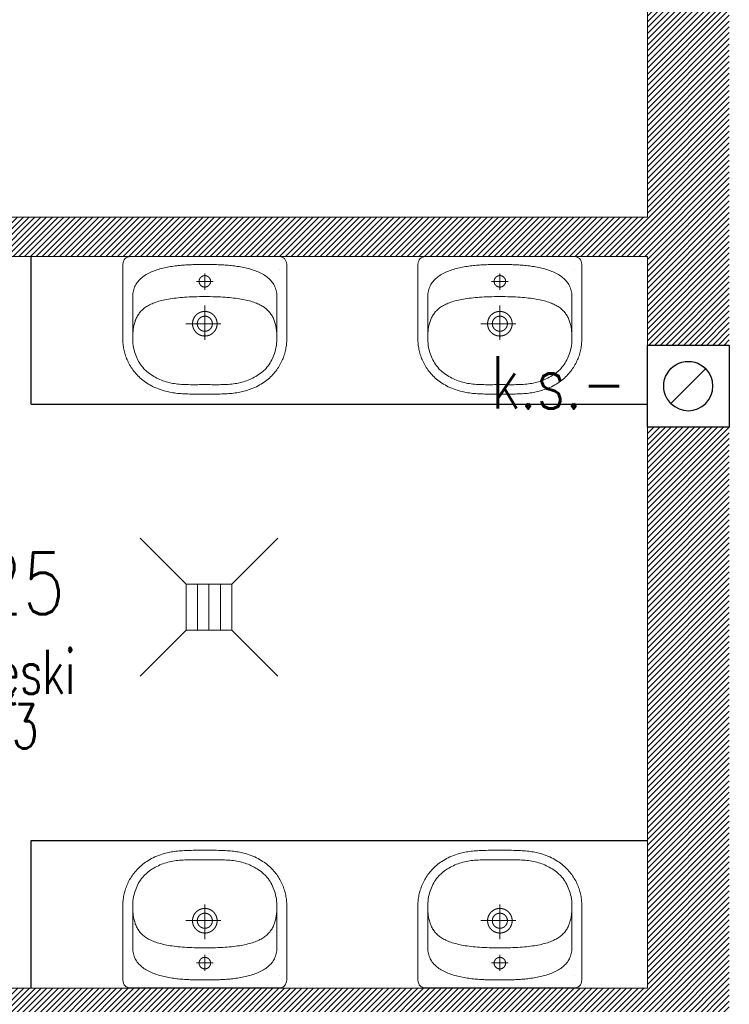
# Model space of a CAD drawing. Header units: inches. Extents: x 27484 to 71626, y -45113 to 39.
# Tile 112 of 256: x 34981 to 35197, y -32346 to -32046. Entities that reach past the tile are written whole.
import ezdxf
from ezdxf.enums import TextEntityAlignment as Align

# ---------------------------------------------------------------- set-up
doc = ezdxf.new("R2010")
doc.units = ezdxf.units.IN
doc.header["$LTSCALE"] = 50
doc.header["$MEASUREMENT"] = 0
for name, color, linetype, lineweight in [('A-ARMATURA', 45, 'Continuous', 5), ('A-SCIANY', 5, 'Continuous', 18), ('A-ść. istn.', 8, 'Continuous', 0)]:
    doc.layers.add(name, color=color, linetype=linetype, lineweight=lineweight)
for name, color, linetype in [('B-IWE', 2, 'Continuous'), ('B-IWE-KAN', 7, 'Continuous'), ('R-MET-IWE', 2, 'Continuous'), ('R-MET-POM-OPIS', 7, 'Continuous'), ('R-MET-POM-OPIS-NR', 2, 'Continuous'), ('R-MET-POM-OPIS-POM', 7, 'Continuous'), ('rz_wentylacja', 10, 'Continuous')]:
    doc.layers.add(name, color=color, linetype=linetype)
doc.styles.add('MET_POM', font='simplex.shx')
doc.styles.get("Standard").update_dxf_attribs({"font": 'romans.shx'})

# ---------------------------------------------------------------- blocks, each defined once
blk = doc.blocks.new('A$C3A7D2EB8')
at = {"layer": 'A-ARMATURA'}
for p, q in [((22.71, 16.63), (22.71, 16.63)), ((1.75, 12.95), (1.75, 12.95)), ((2.3, 0.03), (2.3, 0.03)), ((3.75, 0.03), (3.75, 0.03))]:
    blk.add_line(p, q, dxfattribs=at)
for points in [[(-0.01, -21.47), (-0.62, -21.46), (-1.23, -21.46), (-1.83, -21.46), (-2.42, -21.46), (-3, -21.45), (-3.57, -21.44), (-4.14, -21.43), (-4.69, -21.41), (-5.23, -21.39), (-5.77, -21.37), (-6.3, -21.34), (-6.82, -21.31), (-7.33, -21.28), (-7.83, -21.24), (-8.32, -21.19), (-8.8, -21.13), (-9.28, -21.07), (-9.75, -21.01), (-10.21, -20.93), (-10.66, -20.85), (-11.1, -20.76), (-11.53, -20.67), (-11.96, -20.56), (-12.38, -20.45), (-12.38, -20.45), (-12.98, -20.26), (-13.57, -20.07), (-14.14, -19.86), (-14.69, -19.64), (-15.22, -19.41), (-15.74, -19.16), (-16.25, -18.91), (-16.73, -18.64), (-17.2, -18.37), (-17.66, -18.08), (-18.1, -17.78), (-18.52, -17.48), (-18.93, -17.17), (-19.32, -16.85), (-19.7, -16.52), (-20.06, -16.18), (-20.41, -15.84), (-20.75, -15.49), (-21.07, -15.13), (-21.38, -14.77), (-21.67, -14.4), (-21.95, -14.03), (-22.21, -13.65), (-22.46, -13.27), (-22.7, -12.89), (-22.93, -12.5), (-23.14, -12.11), (-23.34, -11.72), (-23.53, -11.32), (-23.71, -10.92), (-23.87, -10.53), (-24.02, -10.13), (-24.16, -9.73), (-24.29, -9.33), (-24.41, -8.93), (-24.52, -8.53), (-24.61, -8.13), (-24.7, -7.73), (-24.77, -7.34), (-24.84, -6.95), (-24.89, -6.56), (-24.93, -6.17), (-24.97, -5.79), (-24.99, -5.41), (-25, -5.03), (-25.01, -4.67), (-25.01, -4.67), (-25.01, 17.36), (-24.98, 18.05), (-24.9, 18.65), (-24.76, 19.14), (-24.57, 19.55), (-24.31, 19.88), (-24, 20.13), (-23.63, 20.32), (-23.19, 20.44), (-22.69, 20.51), (-22.13, 20.53), (-0.01, 20.53), (22.12, 20.53), (22.68, 20.51), (23.18, 20.44), (23.61, 20.32), (23.99, 20.13), (24.3, 19.88), (24.55, 19.55), (24.75, 19.14), (24.88, 18.65), (24.97, 18.05), (24.99, 17.36), (24.99, -4.67), (24.99, -5.03), (24.97, -5.41), (24.95, -5.79), (24.92, -6.17), (24.87, -6.56), (24.82, -6.95), (24.76, -7.34), (24.68, -7.73), (24.6, -8.13), (24.5, -8.53), (24.4, -8.93), (24.28, -9.33), (24.15, -9.73), (24.01, -10.13), (23.86, -10.53), (23.69, -10.92), (23.52, -11.32), (23.33, -11.72), (23.13, -12.11), (22.91, -12.5), (22.69, -12.89), (22.45, -13.27), (22.2, -13.65), (21.93, -14.03), (21.65, -14.4), (21.36, -14.77), (21.05, -15.13), (20.73, -15.49), (20.4, -15.84), (20.05, -16.18), (19.69, -16.52), (19.31, -16.85), (18.91, -17.17), (18.51, -17.48), (18.08, -17.78), (17.64, -18.08), (17.19, -18.37), (16.72, -18.64), (16.23, -18.91), (15.73, -19.16), (15.21, -19.41), (14.67, -19.64), (14.12, -19.86), (13.55, -20.07), (12.97, -20.26), (12.36, -20.45), (12.36, -20.45), (11.94, -20.56), (11.52, -20.67), (11.08, -20.76), (10.64, -20.85), (10.19, -20.93), (9.73, -21.01), (9.26, -21.07), (8.79, -21.13), (8.3, -21.19), (7.81, -21.24), (7.31, -21.28), (6.8, -21.31), (6.28, -21.34), (5.75, -21.37), (5.22, -21.39), (4.67, -21.41), (4.12, -21.43), (3.56, -21.44), (2.99, -21.45), (2.41, -21.46), (1.82, -21.46), (1.22, -21.46), (0.61, -21.46), (-0.01, -21.47)], [(-0.01, -18.53), (0.52, -18.54), (1.05, -18.54), (1.59, -18.54), (2.14, -18.55), (2.69, -18.55), (3.24, -18.55), (3.8, -18.55), (4.36, -18.55), (4.92, -18.54), (5.48, -18.53), (6.04, -18.51), (6.6, -18.48), (7.15, -18.45), (7.69, -18.41), (8.23, -18.36), (8.76, -18.3), (9.28, -18.23), (9.79, -18.15), (10.3, -18.05), (10.8, -17.93), (11.29, -17.81), (11.78, -17.67), (12.27, -17.52), (12.75, -17.35), (13.23, -17.17), (13.7, -16.97), (14.17, -16.76), (14.63, -16.54), (15.08, -16.3), (15.54, -16.04), (15.98, -15.77), (16.42, -15.48), (16.85, -15.17), (17.28, -14.85), (17.71, -14.51), (18.56, -13.69), (18.93, -13.26), (19.28, -12.83), (19.6, -12.39), (19.9, -11.94), (20.17, -11.49), (20.42, -11.02), (20.65, -10.54), (20.87, -10.04), (21.06, -9.53), (21.24, -9), (21.41, -8.46), (21.56, -7.9), (21.7, -7.32), (21.82, -6.65), (21.91, -5.99), (21.97, -5.32), (21.99, -4.64), (21.99, 8.3), (21.98, 8.76), (21.93, 9.21), (21.87, 9.64), (21.78, 10.06), (21.67, 10.46), (21.55, 10.85), (21.39, 11.23), (21.22, 11.6), (21.03, 11.95), (20.83, 12.29), (20.6, 12.61), (20.35, 12.92), (20.09, 13.23), (19.82, 13.51), (19.52, 13.79), (19.22, 14.06), (18.89, 14.31), (18.56, 14.56), (18.21, 14.79), (17.85, 15.01), (17.48, 15.22), (17.09, 15.43), (16.7, 15.62), (16.29, 15.8), (15.88, 15.98), (15.46, 16.14), (15.03, 16.3), (14.59, 16.44), (14.15, 16.58), (13.7, 16.72), (13.25, 16.84), (12.79, 16.95), (12.32, 17.06), (11.86, 17.16), (11.39, 17.26), (10.91, 17.35), (10.44, 17.43), (9.97, 17.5), (9.49, 17.57), (9.02, 17.64), (8.55, 17.69), (8.07, 17.75), (7.61, 17.8), (7.14, 17.84), (6.68, 17.88), (6.22, 17.91), (5.77, 17.94), (5.32, 17.97), (4.88, 17.99), (4.44, 18.01), (4.02, 18.03), (3.6, 18.05), (3.19, 18.06), (2.79, 18.07), (2.4, 18.08), (2.01, 18.08), (1.65, 18.09), (1.29, 18.09), (0.94, 18.09), (0.61, 18.09), (0.3, 18.09), (-0.01, 18.09), (-0.01, 18.09), (-0.31, 18.09), (-0.63, 18.09), (-0.96, 18.09), (-1.3, 18.09), (-1.66, 18.09), (-2.03, 18.08), (-2.41, 18.08), (-2.8, 18.07), (-3.2, 18.06), (-3.61, 18.05), (-4.03, 18.03), (-4.46, 18.01), (-4.89, 17.99), (-5.34, 17.97), (-5.78, 17.94), (-6.24, 17.91), (-6.69, 17.88), (-7.16, 17.84), (-7.62, 17.8), (-8.09, 17.75), (-8.56, 17.69), (-9.03, 17.64), (-9.51, 17.57), (-9.98, 17.5), (-10.46, 17.43), (-10.93, 17.35), (-11.4, 17.26), (-11.87, 17.16), (-12.34, 17.06), (-12.8, 16.95), (-13.26, 16.84), (-13.72, 16.72), (-14.17, 16.58), (-14.61, 16.44), (-15.05, 16.3), (-15.47, 16.14), (-15.9, 15.98), (-16.31, 15.8), (-16.71, 15.62), (-17.11, 15.43), (-17.49, 15.22), (-17.86, 15.01), (-18.23, 14.79), (-18.57, 14.56), (-18.91, 14.31), (-19.23, 14.06), (-19.54, 13.79), (-19.83, 13.51), (-20.11, 13.23), (-20.37, 12.92), (-20.61, 12.61), (-20.84, 12.29), (-21.05, 11.95), (-21.24, 11.6), (-21.41, 11.23), (-21.56, 10.85), (-21.69, 10.46), (-21.8, 10.06), (-21.89, 9.64), (-21.95, 9.21), (-21.99, 8.76), (-22.01, 8.3), (-22.01, 8.3), (-22.01, -4.64), (-21.98, -5.32), (-21.92, -5.99), (-21.84, -6.65), (-21.72, -7.32), (-21.58, -7.9), (-21.42, -8.46), (-21.26, -9), (-21.08, -9.53), (-20.88, -10.04), (-20.67, -10.54), (-20.44, -11.02), (-20.19, -11.49), (-19.91, -11.94), (-19.62, -12.39), (-19.3, -12.83), (-18.95, -13.26), (-18.58, -13.69), (-17.72, -14.51), (-17.3, -14.85), (-16.87, -15.17), (-16.44, -15.48), (-16, -15.77), (-15.55, -16.04), (-15.1, -16.3), (-14.64, -16.54), (-14.18, -16.76), (-13.72, -16.97), (-13.24, -17.17), (-12.77, -17.35), (-12.29, -17.52), (-11.8, -17.67), (-11.31, -17.81), (-10.81, -17.93), (-10.31, -18.05), (-9.81, -18.15), (-9.3, -18.23), (-8.78, -18.3), (-8.25, -18.36), (-7.71, -18.41), (-7.16, -18.45), (-6.61, -18.48), (-6.06, -18.51), (-5.5, -18.53), (-4.94, -18.54), (-4.38, -18.55), (-3.82, -18.55), (-3.26, -18.55), (-2.7, -18.55), (-2.15, -18.55), (-1.61, -18.54), (-1.06, -18.54), (-0.53, -18.54)], [(1.75, 12.94), (1.75, 12.97), (1.75, 12.99), (1.75, 13.01), (1.75, 13.04), (1.75, 13.06), (1.74, 13.08), (1.74, 13.11), (1.74, 13.13), (1.74, 13.15), (1.74, 13.17), (1.73, 13.2), (1.73, 13.22), (1.72, 13.24), (1.72, 13.26), (1.72, 13.29), (1.71, 13.31), (1.71, 13.33), (1.7, 13.35), (1.7, 13.38), (1.69, 13.4), (1.68, 13.42), (1.68, 13.44), (1.67, 13.46), (1.66, 13.49), (1.66, 13.51), (1.65, 13.53), (1.64, 13.55), (1.63, 13.57), (1.63, 13.59), (1.62, 13.61), (1.61, 13.64), (1.6, 13.66), (1.59, 13.68), (1.58, 13.7), (1.57, 13.72), (1.56, 13.74), (1.55, 13.76), (1.54, 13.78), (1.53, 13.8), (1.52, 13.82), (1.5, 13.84), (1.49, 13.86), (1.48, 13.88), (1.47, 13.9), (1.46, 13.92), (1.44, 13.94), (1.43, 13.96), (1.42, 13.97), (1.4, 13.99), (1.39, 14.01), (1.38, 14.03), (1.36, 14.05), (1.35, 14.06), (1.33, 14.08), (1.32, 14.1), (1.3, 14.12), (1.29, 14.13), (1.27, 14.15), (1.25, 14.17), (1.24, 14.18), (1.22, 14.2), (1.21, 14.21), (1.19, 14.23), (1.17, 14.25), (1.16, 14.26), (1.14, 14.28), (1.12, 14.29), (1.1, 14.31), (1.08, 14.32), (1.07, 14.33), (1.05, 14.35), (1.03, 14.36), (1.01, 14.37), (0.99, 14.39), (0.97, 14.4), (0.95, 14.41), (0.94, 14.43), (0.92, 14.44), (0.9, 14.45), (0.88, 14.46), (0.86, 14.47), (0.84, 14.48), (0.82, 14.49), (0.8, 14.51), (0.78, 14.52), (0.76, 14.53), (0.73, 14.54), (0.71, 14.54), (0.69, 14.55), (0.67, 14.56), (0.65, 14.57), (0.63, 14.58), (0.61, 14.59), (0.59, 14.6), (0.56, 14.6), (0.54, 14.61), (0.52, 14.62), (0.5, 14.62), (0.48, 14.63), (0.45, 14.64), (0.43, 14.64), (0.41, 14.65), (0.39, 14.65), (0.37, 14.66), (0.34, 14.66), (0.32, 14.67), (0.3, 14.67), (0.28, 14.68), (0.25, 14.68), (0.23, 14.68), (0.21, 14.68), (0.18, 14.69), (0.16, 14.69), (0.14, 14.69), (0.12, 14.69), (0.09, 14.69), (0.07, 14.7), (0.05, 14.7), (0.02, 14.7), (0, 14.7), (-0.02, 14.7), (-0.04, 14.7), (-0.07, 14.7), (-0.09, 14.69), (-0.11, 14.69), (-0.14, 14.69), (-0.16, 14.69), (-0.18, 14.69), (-0.2, 14.69), (-0.23, 14.68), (-0.25, 14.68), (-0.27, 14.68), (-0.29, 14.67), (-0.32, 14.67), (-0.34, 14.66), (-0.36, 14.66), (-0.38, 14.65), (-0.41, 14.65), (-0.43, 14.64), (-0.45, 14.64), (-0.47, 14.63), (-0.5, 14.63), (-0.52, 14.62), (-0.54, 14.61), (-0.56, 14.6), (-0.58, 14.6), (-0.6, 14.59), (-0.63, 14.58), (-0.65, 14.57), (-0.67, 14.56), (-0.69, 14.56), (-0.71, 14.55), (-0.73, 14.54), (-0.75, 14.53), (-0.77, 14.52), (-0.79, 14.51), (-0.81, 14.5), (-0.83, 14.49), (-0.85, 14.47), (-0.87, 14.46), (-0.89, 14.45), (-0.91, 14.44), (-0.93, 14.43), (-0.95, 14.42), (-0.97, 14.4), (-0.99, 14.39), (-1.01, 14.38), (-1.03, 14.36), (-1.05, 14.35), (-1.06, 14.34), (-1.08, 14.32), (-1.1, 14.31), (-1.12, 14.29), (-1.13, 14.28), (-1.15, 14.26), (-1.17, 14.25), (-1.19, 14.23), (-1.2, 14.22), (-1.22, 14.2), (-1.24, 14.19), (-1.25, 14.17), (-1.27, 14.15), (-1.28, 14.14), (-1.3, 14.12), (-1.31, 14.1), (-1.33, 14.09), (-1.34, 14.07), (-1.36, 14.05), (-1.37, 14.03), (-1.39, 14.01), (-1.4, 14), (-1.41, 13.98), (-1.43, 13.96), (-1.44, 13.94), (-1.45, 13.92), (-1.47, 13.9), (-1.48, 13.88), (-1.49, 13.86), (-1.5, 13.84), (-1.51, 13.82), (-1.53, 13.8), (-1.54, 13.78), (-1.55, 13.76), (-1.56, 13.74), (-1.57, 13.72), (-1.58, 13.7), (-1.59, 13.68), (-1.6, 13.66), (-1.61, 13.64), (-1.62, 13.62), (-1.62, 13.6), (-1.63, 13.58), (-1.64, 13.55), (-1.65, 13.53), (-1.66, 13.51), (-1.66, 13.49), (-1.67, 13.47), (-1.68, 13.45), (-1.68, 13.42), (-1.69, 13.4), (-1.7, 13.38), (-1.7, 13.36), (-1.71, 13.34), (-1.71, 13.31), (-1.72, 13.29), (-1.72, 13.27), (-1.72, 13.25), (-1.73, 13.22), (-1.73, 13.2), (-1.73, 13.18), (-1.74, 13.15), (-1.74, 13.13), (-1.74, 13.11), (-1.74, 13.09), (-1.75, 13.06), (-1.75, 13.04), (-1.75, 13.02), (-1.75, 13), (-1.75, 12.97), (-1.75, 12.95), (-1.75, 12.93), (-1.75, 12.9), (-1.75, 12.88), (-1.75, 12.86), (-1.75, 12.83), (-1.74, 12.81), (-1.74, 12.79), (-1.74, 12.77), (-1.74, 12.74), (-1.74, 12.72), (-1.73, 12.7), (-1.73, 12.68), (-1.73, 12.65), (-1.72, 12.63), (-1.72, 12.61), (-1.71, 12.59), (-1.71, 12.56), (-1.7, 12.54), (-1.7, 12.52), (-1.69, 12.5), (-1.68, 12.47), (-1.68, 12.45), (-1.67, 12.43), (-1.67, 12.41), (-1.66, 12.39), (-1.65, 12.37), (-1.64, 12.34), (-1.63, 12.32), (-1.63, 12.3), (-1.62, 12.28), (-1.61, 12.26), (-1.6, 12.24), (-1.59, 12.22), (-1.58, 12.2), (-1.57, 12.18), (-1.56, 12.15), (-1.55, 12.13), (-1.54, 12.11), (-1.53, 12.09), (-1.52, 12.07), (-1.51, 12.05), (-1.49, 12.03), (-1.48, 12.02), (-1.47, 12), (-1.46, 11.98), (-1.44, 11.96), (-1.43, 11.94), (-1.42, 11.92), (-1.4, 11.9), (-1.39, 11.88), (-1.38, 11.87), (-1.36, 11.85), (-1.35, 11.83), (-1.33, 11.81), (-1.32, 11.79), (-1.3, 11.78), (-1.29, 11.76), (-1.27, 11.74), (-1.26, 11.73), (-1.24, 11.71), (-1.22, 11.7), (-1.21, 11.68), (-1.19, 11.66), (-1.17, 11.65), (-1.16, 11.63), (-1.14, 11.62), (-1.12, 11.6), (-1.1, 11.59), (-1.09, 11.57), (-1.07, 11.56), (-1.05, 11.55), (-1.03, 11.53), (-1.01, 11.52), (-0.99, 11.51), (-0.97, 11.49), (-0.96, 11.48), (-0.94, 11.47), (-0.92, 11.46), (-0.9, 11.44), (-0.88, 11.43), (-0.86, 11.42), (-0.84, 11.41), (-0.82, 11.4), (-0.8, 11.39), (-0.78, 11.38), (-0.76, 11.37), (-0.73, 11.36), (-0.71, 11.35), (-0.69, 11.34), (-0.67, 11.33), (-0.65, 11.32), (-0.63, 11.31), (-0.61, 11.31), (-0.59, 11.3), (-0.56, 11.29), (-0.54, 11.28), (-0.52, 11.28), (-0.5, 11.27), (-0.48, 11.26), (-0.46, 11.26), (-0.43, 11.25), (-0.41, 11.25), (-0.39, 11.24), (-0.37, 11.24), (-0.34, 11.23), (-0.32, 11.23), (-0.3, 11.22), (-0.28, 11.22), (-0.25, 11.22), (-0.23, 11.21), (-0.21, 11.21), (-0.19, 11.21), (-0.16, 11.2), (-0.14, 11.2), (-0.12, 11.2), (-0.09, 11.2), (-0.07, 11.2), (-0.05, 11.2), (-0.03, 11.2), (0, 11.2), (0.02, 11.2), (0.04, 11.2), (0.07, 11.2), (0.09, 11.2), (0.11, 11.2), (0.13, 11.2), (0.16, 11.2), (0.18, 11.21), (0.2, 11.21), (0.23, 11.21), (0.25, 11.21), (0.27, 11.22), (0.29, 11.22), (0.32, 11.23), (0.34, 11.23), (0.36, 11.23), (0.38, 11.24), (0.41, 11.24), (0.43, 11.25), (0.45, 11.26), (0.47, 11.26), (0.49, 11.27), (0.52, 11.28), (0.54, 11.28), (0.56, 11.29), (0.58, 11.3), (0.6, 11.3), (0.62, 11.31), (0.65, 11.32), (0.67, 11.33), (0.69, 11.34), (0.71, 11.35), (0.73, 11.36), (0.75, 11.37), (0.77, 11.38), (0.79, 11.39), (0.81, 11.4), (0.83, 11.41), (0.85, 11.42), (0.87, 11.43), (0.89, 11.44), (0.91, 11.45), (0.93, 11.47), (0.95, 11.48), (0.97, 11.49), (0.99, 11.5), (1.01, 11.52), (1.03, 11.53), (1.04, 11.54), (1.06, 11.56), (1.08, 11.57), (1.1, 11.59), (1.12, 11.6), (1.13, 11.61), (1.15, 11.63), (1.17, 11.65), (1.19, 11.66), (1.2, 11.68), (1.22, 11.69), (1.24, 11.71), (1.25, 11.72), (1.27, 11.74), (1.28, 11.76), (1.3, 11.77), (1.31, 11.79), (1.33, 11.81), (1.34, 11.83), (1.36, 11.84), (1.37, 11.86), (1.39, 11.88), (1.4, 11.9), (1.41, 11.92), (1.43, 11.94), (1.44, 11.95), (1.45, 11.97), (1.47, 11.99), (1.48, 12.01), (1.49, 12.03), (1.5, 12.05), (1.51, 12.07), (1.53, 12.09), (1.54, 12.11), (1.55, 12.13), (1.56, 12.15), (1.57, 12.17), (1.58, 12.19), (1.59, 12.21), (1.6, 12.23), (1.61, 12.25), (1.62, 12.28), (1.62, 12.3), (1.63, 12.32), (1.64, 12.34), (1.65, 12.36), (1.66, 12.38), (1.66, 12.4), (1.67, 12.43), (1.68, 12.45), (1.68, 12.47), (1.69, 12.49), (1.7, 12.51), (1.7, 12.54), (1.71, 12.56), (1.71, 12.58), (1.72, 12.6), (1.72, 12.63), (1.72, 12.65), (1.73, 12.67), (1.73, 12.69), (1.73, 12.72), (1.74, 12.74), (1.74, 12.76), (1.74, 12.78), (1.74, 12.81), (1.75, 12.83), (1.75, 12.85), (1.75, 12.88), (1.75, 12.9), (1.75, 12.92), (1.75, 12.94)], [(3.75, 0.02), (3.75, 0.06), (3.75, 0.09), (3.75, 0.12), (3.75, 0.16), (3.75, 0.19), (3.74, 0.22), (3.74, 0.26), (3.74, 0.29), (3.74, 0.32), (3.74, 0.36), (3.73, 0.39), (3.73, 0.42), (3.73, 0.46), (3.72, 0.49), (3.72, 0.52), (3.71, 0.56), (3.71, 0.59), (3.7, 0.62), (3.7, 0.66), (3.69, 0.69), (3.68, 0.72), (3.68, 0.76), (3.67, 0.79), (3.66, 0.82), (3.66, 0.85), (3.65, 0.89), (3.64, 0.92), (3.63, 0.95), (3.63, 0.99), (3.62, 1.02), (3.61, 1.05), (3.6, 1.08), (3.59, 1.11), (3.58, 1.15), (3.57, 1.18), (3.56, 1.21), (3.55, 1.24), (3.54, 1.27), (3.53, 1.31), (3.51, 1.34), (3.5, 1.37), (3.49, 1.4), (3.48, 1.43), (3.46, 1.46), (3.45, 1.49), (3.44, 1.52), (3.42, 1.55), (3.41, 1.59), (3.4, 1.62), (3.38, 1.65), (3.37, 1.68), (3.35, 1.71), (3.34, 1.74), (3.32, 1.77), (3.31, 1.8), (3.29, 1.83), (3.27, 1.85), (3.26, 1.88), (3.24, 1.91), (3.22, 1.94), (3.21, 1.97), (3.19, 2), (3.17, 2.03), (3.15, 2.06), (3.14, 2.08), (3.12, 2.11), (3.1, 2.14), (3.08, 2.17), (3.06, 2.19), (3.04, 2.22), (3.02, 2.25), (3, 2.28), (2.98, 2.3), (2.96, 2.33), (2.94, 2.36), (2.92, 2.38), (2.9, 2.41), (2.88, 2.43), (2.85, 2.46), (2.83, 2.49), (2.81, 2.51), (2.79, 2.54), (2.76, 2.56), (2.74, 2.59), (2.72, 2.61), (2.7, 2.63), (2.67, 2.66), (2.65, 2.68), (2.63, 2.71), (2.6, 2.73), (2.58, 2.75), (2.55, 2.77), (2.53, 2.8), (2.5, 2.82), (2.48, 2.84), (2.45, 2.86), (2.43, 2.89), (2.4, 2.91), (2.38, 2.93), (2.35, 2.95), (2.32, 2.97), (2.3, 2.99), (2.27, 3.01), (2.24, 3.03), (2.22, 3.05), (2.19, 3.07), (2.16, 3.09), (2.13, 3.11), (2.11, 3.13), (2.08, 3.15), (2.05, 3.17), (2.02, 3.19), (1.99, 3.2), (1.97, 3.22), (1.94, 3.24), (1.91, 3.26), (1.88, 3.27), (1.85, 3.29), (1.82, 3.31), (1.79, 3.32), (1.76, 3.34), (1.73, 3.35), (1.7, 3.37), (1.67, 3.38), (1.64, 3.4), (1.61, 3.41), (1.58, 3.43), (1.55, 3.44), (1.52, 3.46), (1.49, 3.47), (1.46, 3.48), (1.43, 3.49), (1.4, 3.51), (1.37, 3.52), (1.33, 3.53), (1.3, 3.54), (1.27, 3.56), (1.24, 3.57), (1.21, 3.58), (1.18, 3.59), (1.14, 3.6), (1.11, 3.61), (1.08, 3.62), (1.05, 3.63), (1.02, 3.64), (0.98, 3.65), (0.95, 3.65), (0.92, 3.66), (0.89, 3.67), (0.85, 3.68), (0.82, 3.69), (0.79, 3.69), (0.75, 3.7), (0.72, 3.71), (0.69, 3.71), (0.66, 3.72), (0.62, 3.73), (0.59, 3.73), (0.56, 3.74), (0.52, 3.74), (0.49, 3.75), (0.46, 3.75), (0.42, 3.75), (0.39, 3.76), (0.36, 3.76), (0.32, 3.76), (0.29, 3.77), (0.26, 3.77), (0.22, 3.77), (0.19, 3.77), (0.16, 3.77), (0.12, 3.78), (0.09, 3.78), (0.05, 3.78), (0.02, 3.78), (-0.01, 3.78), (-0.05, 3.78), (-0.08, 3.78), (-0.11, 3.78), (-0.15, 3.77), (-0.18, 3.77), (-0.21, 3.77), (-0.25, 3.77), (-0.28, 3.77), (-0.31, 3.76), (-0.35, 3.76), (-0.38, 3.76), (-0.41, 3.75), (-0.45, 3.75), (-0.48, 3.75), (-0.51, 3.74), (-0.55, 3.74), (-0.58, 3.73), (-0.61, 3.73), (-0.65, 3.72), (-0.68, 3.72), (-0.71, 3.71), (-0.75, 3.7), (-0.78, 3.7), (-0.81, 3.69), (-0.84, 3.68), (-0.88, 3.67), (-0.91, 3.67), (-0.94, 3.66), (-0.97, 3.65), (-1.01, 3.64), (-1.04, 3.63), (-1.07, 3.62), (-1.1, 3.61), (-1.14, 3.6), (-1.17, 3.59), (-1.2, 3.58), (-1.23, 3.57), (-1.26, 3.56), (-1.29, 3.55), (-1.33, 3.54), (-1.36, 3.52), (-1.39, 3.51), (-1.42, 3.5), (-1.45, 3.49), (-1.48, 3.47), (-1.51, 3.46), (-1.54, 3.45), (-1.57, 3.43), (-1.6, 3.42), (-1.63, 3.4), (-1.66, 3.39), (-1.69, 3.37), (-1.72, 3.36), (-1.75, 3.34), (-1.78, 3.33), (-1.81, 3.31), (-1.84, 3.29), (-1.87, 3.28), (-1.9, 3.26), (-1.93, 3.24), (-1.96, 3.23), (-1.99, 3.21), (-2.01, 3.19), (-2.04, 3.17), (-2.07, 3.15), (-2.1, 3.13), (-2.13, 3.12), (-2.15, 3.1), (-2.18, 3.08), (-2.21, 3.06), (-2.24, 3.04), (-2.26, 3.02), (-2.29, 3), (-2.32, 2.98), (-2.34, 2.96), (-2.37, 2.93), (-2.39, 2.91), (-2.42, 2.89), (-2.45, 2.87), (-2.47, 2.85), (-2.5, 2.83), (-2.52, 2.8), (-2.55, 2.78), (-2.57, 2.76), (-2.59, 2.73), (-2.62, 2.71), (-2.64, 2.69), (-2.67, 2.66), (-2.69, 2.64), (-2.71, 2.62), (-2.74, 2.59), (-2.76, 2.57), (-2.78, 2.54), (-2.8, 2.52), (-2.83, 2.49), (-2.85, 2.47), (-2.87, 2.44), (-2.89, 2.42), (-2.91, 2.39), (-2.93, 2.36), (-2.95, 2.34), (-2.97, 2.31), (-3, 2.28), (-3.02, 2.26), (-3.03, 2.23), (-3.05, 2.2), (-3.07, 2.18), (-3.09, 2.15), (-3.11, 2.12), (-3.13, 2.09), (-3.15, 2.06), (-3.17, 2.04), (-3.18, 2.01), (-3.2, 1.98), (-3.22, 1.95), (-3.24, 1.92), (-3.25, 1.89), (-3.27, 1.86), (-3.29, 1.83), (-3.3, 1.8), (-3.32, 1.77), (-3.33, 1.74), (-3.35, 1.71), (-3.36, 1.68), (-3.38, 1.65), (-3.39, 1.62), (-3.41, 1.59), (-3.42, 1.56), (-3.43, 1.53), (-3.45, 1.5), (-3.46, 1.47), (-3.47, 1.44), (-3.49, 1.41), (-3.5, 1.38), (-3.51, 1.35), (-3.52, 1.31), (-3.53, 1.28), (-3.54, 1.25), (-3.56, 1.22), (-3.57, 1.19), (-3.58, 1.16), (-3.59, 1.12), (-3.6, 1.09), (-3.61, 1.06), (-3.61, 1.03), (-3.62, 0.99), (-3.63, 0.96), (-3.64, 0.93), (-3.65, 0.9), (-3.66, 0.86), (-3.66, 0.83), (-3.67, 0.8), (-3.68, 0.77), (-3.68, 0.73), (-3.69, 0.7), (-3.7, 0.67), (-3.7, 0.63), (-3.71, 0.6), (-3.71, 0.57), (-3.72, 0.53), (-3.72, 0.5), (-3.72, 0.47), (-3.73, 0.43), (-3.73, 0.4), (-3.73, 0.37), (-3.74, 0.33), (-3.74, 0.3), (-3.74, 0.27), (-3.74, 0.23), (-3.75, 0.2), (-3.75, 0.17), (-3.75, 0.13), (-3.75, 0.1), (-3.75, 0.07), (-3.75, 0.03), (-3.75, 0), (-3.75, -0.04), (-3.75, -0.07), (-3.75, -0.1), (-3.75, -0.14), (-3.74, -0.17), (-3.74, -0.2), (-3.74, -0.24), (-3.74, -0.27), (-3.74, -0.3), (-3.73, -0.34), (-3.73, -0.37), (-3.73, -0.4), (-3.72, -0.44), (-3.72, -0.47), (-3.71, -0.5), (-3.71, -0.54), (-3.7, -0.57), (-3.7, -0.6), (-3.69, -0.64), (-3.68, -0.67), (-3.68, -0.7), (-3.67, -0.73), (-3.66, -0.77), (-3.66, -0.8), (-3.65, -0.83), (-3.64, -0.87), (-3.63, -0.9), (-3.63, -0.93), (-3.62, -0.96), (-3.61, -1), (-3.6, -1.03), (-3.59, -1.06), (-3.58, -1.09), (-3.57, -1.12), (-3.56, -1.16), (-3.55, -1.19), (-3.54, -1.22), (-3.53, -1.25), (-3.51, -1.28), (-3.5, -1.31), (-3.49, -1.35), (-3.48, -1.38), (-3.46, -1.41), (-3.45, -1.44), (-3.44, -1.47), (-3.43, -1.5), (-3.41, -1.53), (-3.4, -1.56), (-3.38, -1.59), (-3.37, -1.62), (-3.35, -1.65), (-3.34, -1.68), (-3.32, -1.71), (-3.31, -1.74), (-3.29, -1.77), (-3.27, -1.8), (-3.26, -1.83), (-3.24, -1.86), (-3.22, -1.89), (-3.21, -1.92), (-3.19, -1.94), (-3.17, -1.97), (-3.15, -2), (-3.14, -2.03), (-3.12, -2.06), (-3.1, -2.09), (-3.08, -2.11), (-3.06, -2.14), (-3.04, -2.17), (-3.02, -2.19), (-3, -2.22), (-2.98, -2.25), (-2.96, -2.28), (-2.94, -2.3), (-2.92, -2.33), (-2.9, -2.35), (-2.88, -2.38), (-2.85, -2.41), (-2.83, -2.43), (-2.81, -2.46), (-2.79, -2.48), (-2.77, -2.51), (-2.74, -2.53), (-2.72, -2.55), (-2.7, -2.58), (-2.67, -2.6), (-2.65, -2.63), (-2.63, -2.65), (-2.6, -2.67), (-2.58, -2.7), (-2.55, -2.72), (-2.53, -2.74), (-2.5, -2.77), (-2.48, -2.79), (-2.45, -2.81), (-2.43, -2.83), (-2.4, -2.85), (-2.38, -2.87), (-2.35, -2.9), (-2.32, -2.92), (-2.3, -2.94), (-2.27, -2.96), (-2.24, -2.98), (-2.22, -3), (-2.19, -3.02), (-2.16, -3.04), (-2.13, -3.06), (-2.11, -3.08), (-2.08, -3.09), (-2.05, -3.11), (-2.02, -3.13), (-1.99, -3.15), (-1.97, -3.17), (-1.94, -3.18), (-1.91, -3.2), (-1.88, -3.22), (-1.85, -3.23), (-1.82, -3.25), (-1.79, -3.27), (-1.76, -3.28), (-1.73, -3.3), (-1.7, -3.31), (-1.67, -3.33), (-1.64, -3.34), (-1.61, -3.36), (-1.58, -3.37), (-1.55, -3.39), (-1.52, -3.4), (-1.49, -3.41), (-1.46, -3.43), (-1.43, -3.44), (-1.4, -3.45), (-1.37, -3.47), (-1.33, -3.48), (-1.3, -3.49), (-1.27, -3.5), (-1.24, -3.51), (-1.21, -3.52), (-1.18, -3.53), (-1.14, -3.54), (-1.11, -3.55), (-1.08, -3.56), (-1.05, -3.57), (-1.02, -3.58), (-0.98, -3.59), (-0.95, -3.6), (-0.92, -3.61), (-0.89, -3.62), (-0.85, -3.62), (-0.82, -3.63), (-0.79, -3.64), (-0.75, -3.65), (-0.72, -3.65), (-0.69, -3.66), (-0.66, -3.66), (-0.62, -3.67), (-0.59, -3.68), (-0.56, -3.68), (-0.52, -3.69), (-0.49, -3.69), (-0.46, -3.69), (-0.42, -3.7), (-0.39, -3.7), (-0.36, -3.71), (-0.32, -3.71), (-0.29, -3.71), (-0.26, -3.71), (-0.22, -3.72), (-0.19, -3.72), (-0.16, -3.72), (-0.12, -3.72), (-0.09, -3.72), (-0.06, -3.72), (-0.02, -3.72), (0.01, -3.72), (0.05, -3.72), (0.08, -3.72), (0.11, -3.72), (0.15, -3.72), (0.18, -3.72), (0.21, -3.72), (0.25, -3.71), (0.28, -3.71), (0.31, -3.71), (0.35, -3.71), (0.38, -3.7), (0.41, -3.7), (0.45, -3.7), (0.48, -3.69), (0.51, -3.69), (0.55, -3.68), (0.58, -3.68), (0.61, -3.67), (0.65, -3.67), (0.68, -3.66), (0.71, -3.65), (0.75, -3.65), (0.78, -3.64), (0.81, -3.63), (0.84, -3.63), (0.88, -3.62), (0.91, -3.61), (0.94, -3.6), (0.97, -3.59), (1.01, -3.59), (1.04, -3.58), (1.07, -3.57), (1.1, -3.56), (1.13, -3.55), (1.17, -3.54), (1.2, -3.53), (1.23, -3.52), (1.26, -3.5), (1.29, -3.49), (1.33, -3.48), (1.36, -3.47), (1.39, -3.46), (1.42, -3.44), (1.45, -3.43), (1.48, -3.42), (1.51, -3.4), (1.54, -3.39), (1.57, -3.38), (1.6, -3.36), (1.63, -3.35), (1.66, -3.33), (1.69, -3.32), (1.72, -3.3), (1.75, -3.29), (1.78, -3.27), (1.81, -3.26), (1.84, -3.24), (1.87, -3.22), (1.9, -3.21), (1.93, -3.19), (1.96, -3.17), (1.99, -3.15), (2.01, -3.14), (2.04, -3.12), (2.07, -3.1), (2.1, -3.08), (2.13, -3.06), (2.15, -3.04), (2.18, -3.02), (2.21, -3), (2.24, -2.98), (2.26, -2.96), (2.29, -2.94), (2.32, -2.92), (2.34, -2.9), (2.37, -2.88), (2.39, -2.86), (2.42, -2.84), (2.44, -2.82), (2.47, -2.79), (2.5, -2.77), (2.52, -2.75), (2.55, -2.73), (2.57, -2.7), (2.59, -2.68), (2.62, -2.66), (2.64, -2.63), (2.67, -2.61), (2.69, -2.59), (2.71, -2.56), (2.74, -2.54), (2.76, -2.51), (2.78, -2.49), (2.8, -2.46), (2.83, -2.44), (2.85, -2.41), (2.87, -2.39), (2.89, -2.36), (2.91, -2.34), (2.93, -2.31), (2.95, -2.28), (2.97, -2.26), (2.99, -2.23), (3.01, -2.2), (3.03, -2.18), (3.05, -2.15), (3.07, -2.12), (3.09, -2.09), (3.11, -2.07), (3.13, -2.04), (3.15, -2.01), (3.17, -1.98), (3.18, -1.95), (3.2, -1.92), (3.22, -1.9), (3.24, -1.87), (3.25, -1.84), (3.27, -1.81), (3.29, -1.78), (3.3, -1.75), (3.32, -1.72), (3.33, -1.69), (3.35, -1.66), (3.36, -1.63), (3.38, -1.6), (3.39, -1.57), (3.41, -1.54), (3.42, -1.51), (3.43, -1.48), (3.45, -1.45), (3.46, -1.42), (3.47, -1.39), (3.49, -1.35), (3.5, -1.32), (3.51, -1.29), (3.52, -1.26), (3.53, -1.23), (3.54, -1.2), (3.56, -1.17), (3.57, -1.13), (3.58, -1.1), (3.59, -1.07), (3.6, -1.04), (3.61, -1), (3.61, -0.97), (3.62, -0.94), (3.63, -0.91), (3.64, -0.88), (3.65, -0.84), (3.66, -0.81), (3.66, -0.78), (3.67, -0.74), (3.68, -0.71), (3.68, -0.68), (3.69, -0.65), (3.7, -0.61), (3.7, -0.58), (3.71, -0.55), (3.71, -0.51), (3.72, -0.48), (3.72, -0.45), (3.72, -0.41), (3.73, -0.38), (3.73, -0.35), (3.73, -0.31), (3.74, -0.28), (3.74, -0.25), (3.74, -0.21), (3.74, -0.18), (3.75, -0.15), (3.75, -0.11), (3.75, -0.08), (3.75, -0.05), (3.75, -0.01), (3.75, 0.02)], [(2.3, 0.02), (2.3, 0.05), (2.3, 0.08), (2.3, 0.1), (2.3, 0.13), (2.3, 0.16), (2.29, 0.18), (2.29, 0.21), (2.29, 0.23), (2.29, 0.26), (2.29, 0.29), (2.28, 0.31), (2.28, 0.34), (2.27, 0.36), (2.27, 0.39), (2.27, 0.42), (2.26, 0.44), (2.26, 0.47), (2.25, 0.49), (2.25, 0.52), (2.24, 0.55), (2.23, 0.57), (2.23, 0.6), (2.22, 0.62), (2.21, 0.65), (2.21, 0.67), (2.2, 0.7), (2.19, 0.72), (2.18, 0.75), (2.18, 0.77), (2.17, 0.8), (2.16, 0.82), (2.15, 0.85), (2.14, 0.87), (2.13, 0.9), (2.12, 0.92), (2.11, 0.94), (2.1, 0.97), (2.09, 0.99), (2.08, 1.02), (2.07, 1.04), (2.05, 1.06), (2.04, 1.09), (2.03, 1.11), (2.02, 1.13), (2, 1.16), (1.99, 1.18), (1.98, 1.2), (1.96, 1.22), (1.95, 1.25), (1.94, 1.27), (1.92, 1.29), (1.91, 1.31), (1.89, 1.33), (1.88, 1.36), (1.86, 1.38), (1.85, 1.4), (1.83, 1.42), (1.81, 1.44), (1.8, 1.46), (1.78, 1.48), (1.77, 1.5), (1.75, 1.52), (1.73, 1.54), (1.71, 1.56), (1.7, 1.58), (1.68, 1.6), (1.66, 1.62), (1.64, 1.64), (1.62, 1.66), (1.6, 1.67), (1.59, 1.69), (1.57, 1.71), (1.55, 1.73), (1.53, 1.75), (1.51, 1.76), (1.49, 1.78), (1.47, 1.8), (1.45, 1.81), (1.43, 1.83), (1.41, 1.85), (1.39, 1.86), (1.36, 1.88), (1.34, 1.89), (1.32, 1.91), (1.3, 1.92), (1.28, 1.94), (1.26, 1.95), (1.23, 1.97), (1.21, 1.98), (1.19, 2), (1.17, 2.01), (1.14, 2.02), (1.12, 2.03), (1.1, 2.05), (1.08, 2.06), (1.05, 2.07), (1.03, 2.08), (1.01, 2.1), (0.98, 2.11), (0.96, 2.12), (0.93, 2.13), (0.91, 2.14), (0.89, 2.15), (0.86, 2.16), (0.84, 2.17), (0.81, 2.18), (0.79, 2.19), (0.76, 2.2), (0.74, 2.21), (0.71, 2.21), (0.69, 2.22), (0.66, 2.23), (0.64, 2.24), (0.61, 2.24), (0.59, 2.25), (0.56, 2.26), (0.54, 2.26), (0.51, 2.27), (0.49, 2.28), (0.46, 2.28), (0.43, 2.29), (0.41, 2.29), (0.38, 2.3), (0.36, 2.3), (0.33, 2.3), (0.3, 2.31), (0.28, 2.31), (0.25, 2.31), (0.23, 2.32), (0.2, 2.32), (0.17, 2.32), (0.15, 2.32), (0.12, 2.32), (0.09, 2.33), (0.07, 2.33), (0.04, 2.33), (0.02, 2.33), (-0.01, 2.33), (-0.04, 2.33), (-0.06, 2.33), (-0.09, 2.33), (-0.12, 2.32), (-0.14, 2.32), (-0.17, 2.32), (-0.19, 2.32), (-0.22, 2.32), (-0.25, 2.31), (-0.27, 2.31), (-0.3, 2.31), (-0.32, 2.3), (-0.35, 2.3), (-0.38, 2.3), (-0.4, 2.29), (-0.43, 2.29), (-0.45, 2.28), (-0.48, 2.28), (-0.51, 2.27), (-0.53, 2.26), (-0.56, 2.26), (-0.58, 2.25), (-0.61, 2.25), (-0.63, 2.24), (-0.66, 2.23), (-0.68, 2.22), (-0.71, 2.22), (-0.73, 2.21), (-0.76, 2.2), (-0.78, 2.19), (-0.81, 2.18), (-0.83, 2.17), (-0.86, 2.16), (-0.88, 2.15), (-0.9, 2.14), (-0.93, 2.13), (-0.95, 2.12), (-0.98, 2.11), (-1, 2.1), (-1.02, 2.09), (-1.05, 2.07), (-1.07, 2.06), (-1.09, 2.05), (-1.12, 2.04), (-1.14, 2.02), (-1.16, 2.01), (-1.19, 2), (-1.21, 1.98), (-1.23, 1.97), (-1.25, 1.96), (-1.27, 1.94), (-1.3, 1.93), (-1.32, 1.91), (-1.34, 1.9), (-1.36, 1.88), (-1.38, 1.87), (-1.4, 1.85), (-1.42, 1.83), (-1.44, 1.82), (-1.46, 1.8), (-1.48, 1.78), (-1.5, 1.77), (-1.52, 1.75), (-1.54, 1.73), (-1.56, 1.71), (-1.58, 1.7), (-1.6, 1.68), (-1.62, 1.66), (-1.64, 1.64), (-1.66, 1.62), (-1.67, 1.6), (-1.69, 1.58), (-1.71, 1.57), (-1.73, 1.55), (-1.75, 1.53), (-1.76, 1.51), (-1.78, 1.49), (-1.8, 1.46), (-1.81, 1.44), (-1.83, 1.42), (-1.84, 1.4), (-1.86, 1.38), (-1.87, 1.36), (-1.89, 1.34), (-1.9, 1.32), (-1.92, 1.3), (-1.93, 1.27), (-1.95, 1.25), (-1.96, 1.23), (-1.97, 1.21), (-1.99, 1.18), (-2, 1.16), (-2.01, 1.14), (-2.03, 1.11), (-2.04, 1.09), (-2.05, 1.07), (-2.06, 1.04), (-2.07, 1.02), (-2.09, 1), (-2.1, 0.97), (-2.11, 0.95), (-2.12, 0.93), (-2.13, 0.9), (-2.14, 0.88), (-2.15, 0.85), (-2.16, 0.83), (-2.17, 0.8), (-2.17, 0.78), (-2.18, 0.75), (-2.19, 0.73), (-2.2, 0.7), (-2.21, 0.68), (-2.21, 0.65), (-2.22, 0.63), (-2.23, 0.6), (-2.23, 0.58), (-2.24, 0.55), (-2.25, 0.53), (-2.25, 0.5), (-2.26, 0.47), (-2.26, 0.45), (-2.27, 0.42), (-2.27, 0.4), (-2.27, 0.37), (-2.28, 0.34), (-2.28, 0.32), (-2.28, 0.29), (-2.29, 0.27), (-2.29, 0.24), (-2.29, 0.21), (-2.29, 0.19), (-2.3, 0.16), (-2.3, 0.14), (-2.3, 0.11), (-2.3, 0.08), (-2.3, 0.06), (-2.3, 0.03), (-2.3, 0), (-2.3, -0.02), (-2.3, -0.05), (-2.3, -0.07), (-2.3, -0.1), (-2.29, -0.13), (-2.29, -0.15), (-2.29, -0.18), (-2.29, -0.21), (-2.29, -0.23), (-2.28, -0.26), (-2.28, -0.28), (-2.28, -0.31), (-2.27, -0.34), (-2.27, -0.36), (-2.26, -0.39), (-2.26, -0.41), (-2.25, -0.44), (-2.25, -0.47), (-2.24, -0.49), (-2.23, -0.52), (-2.23, -0.54), (-2.22, -0.57), (-2.21, -0.59), (-2.21, -0.62), (-2.2, -0.64), (-2.19, -0.67), (-2.18, -0.69), (-2.18, -0.72), (-2.17, -0.74), (-2.16, -0.77), (-2.15, -0.79), (-2.14, -0.82), (-2.13, -0.84), (-2.12, -0.87), (-2.11, -0.89), (-2.1, -0.91), (-2.09, -0.94), (-2.08, -0.96), (-2.07, -0.98), (-2.05, -1.01), (-2.04, -1.03), (-2.03, -1.06), (-2.02, -1.08), (-2, -1.1), (-1.99, -1.12), (-1.98, -1.15), (-1.96, -1.17), (-1.95, -1.19), (-1.94, -1.21), (-1.92, -1.24), (-1.91, -1.26), (-1.89, -1.28), (-1.88, -1.3), (-1.86, -1.32), (-1.85, -1.34), (-1.83, -1.36), (-1.82, -1.39), (-1.8, -1.41), (-1.78, -1.43), (-1.77, -1.45), (-1.75, -1.47), (-1.73, -1.49), (-1.71, -1.51), (-1.7, -1.53), (-1.68, -1.55), (-1.66, -1.56), (-1.64, -1.58), (-1.62, -1.6), (-1.61, -1.62), (-1.59, -1.64), (-1.57, -1.66), (-1.55, -1.67), (-1.53, -1.69), (-1.51, -1.71), (-1.49, -1.73), (-1.47, -1.74), (-1.45, -1.76), (-1.43, -1.78), (-1.41, -1.79), (-1.39, -1.81), (-1.37, -1.82), (-1.34, -1.84), (-1.32, -1.85), (-1.3, -1.87), (-1.28, -1.88), (-1.26, -1.9), (-1.24, -1.91), (-1.21, -1.93), (-1.19, -1.94), (-1.17, -1.95), (-1.15, -1.97), (-1.12, -1.98), (-1.1, -1.99), (-1.08, -2.01), (-1.05, -2.02), (-1.03, -2.03), (-1.01, -2.04), (-0.98, -2.05), (-0.96, -2.06), (-0.93, -2.07), (-0.91, -2.09), (-0.89, -2.1), (-0.86, -2.11), (-0.84, -2.11), (-0.81, -2.12), (-0.79, -2.13), (-0.76, -2.14), (-0.74, -2.15), (-0.71, -2.16), (-0.69, -2.17), (-0.66, -2.18), (-0.64, -2.18), (-0.61, -2.19), (-0.59, -2.2), (-0.56, -2.2), (-0.54, -2.21), (-0.51, -2.22), (-0.49, -2.22), (-0.46, -2.23), (-0.43, -2.23), (-0.41, -2.24), (-0.38, -2.24), (-0.36, -2.24), (-0.33, -2.25), (-0.3, -2.25), (-0.28, -2.26), (-0.25, -2.26), (-0.23, -2.26), (-0.2, -2.26), (-0.17, -2.27), (-0.15, -2.27), (-0.12, -2.27), (-0.1, -2.27), (-0.07, -2.27), (-0.04, -2.27), (-0.02, -2.27), (0.01, -2.27), (0.04, -2.27), (0.06, -2.27), (0.09, -2.27), (0.11, -2.27), (0.14, -2.27), (0.17, -2.27), (0.19, -2.26), (0.22, -2.26), (0.25, -2.26), (0.27, -2.26), (0.3, -2.25), (0.32, -2.25), (0.35, -2.25), (0.38, -2.24), (0.4, -2.24), (0.43, -2.23), (0.45, -2.23), (0.48, -2.22), (0.5, -2.22), (0.53, -2.21), (0.56, -2.2), (0.58, -2.2), (0.61, -2.19), (0.63, -2.18), (0.66, -2.18), (0.68, -2.17), (0.71, -2.16), (0.73, -2.15), (0.76, -2.14), (0.78, -2.14), (0.81, -2.13), (0.83, -2.12), (0.86, -2.11), (0.88, -2.1), (0.9, -2.09), (0.93, -2.08), (0.95, -2.07), (0.98, -2.06), (1, -2.04), (1.02, -2.03), (1.05, -2.02), (1.07, -2.01), (1.09, -2), (1.12, -1.98), (1.14, -1.97), (1.16, -1.96), (1.18, -1.94), (1.21, -1.93), (1.23, -1.92), (1.25, -1.9), (1.27, -1.89), (1.3, -1.87), (1.32, -1.86), (1.34, -1.84), (1.36, -1.83), (1.38, -1.81), (1.4, -1.8), (1.42, -1.78), (1.44, -1.76), (1.46, -1.75), (1.48, -1.73), (1.5, -1.71), (1.52, -1.7), (1.54, -1.68), (1.56, -1.66), (1.58, -1.64), (1.6, -1.62), (1.62, -1.61), (1.64, -1.59), (1.66, -1.57), (1.67, -1.55), (1.69, -1.53), (1.71, -1.51), (1.73, -1.49), (1.74, -1.47), (1.76, -1.45), (1.78, -1.43), (1.79, -1.41), (1.81, -1.39), (1.83, -1.37), (1.84, -1.35), (1.86, -1.33), (1.87, -1.31), (1.89, -1.28), (1.9, -1.26), (1.92, -1.24), (1.93, -1.22), (1.95, -1.2), (1.96, -1.17), (1.97, -1.15), (1.99, -1.13), (2, -1.11), (2.01, -1.08), (2.03, -1.06), (2.04, -1.04), (2.05, -1.01), (2.06, -0.99), (2.07, -0.97), (2.09, -0.94), (2.1, -0.92), (2.11, -0.9), (2.12, -0.87), (2.13, -0.85), (2.14, -0.82), (2.15, -0.8), (2.16, -0.77), (2.16, -0.75), (2.17, -0.72), (2.18, -0.7), (2.19, -0.67), (2.2, -0.65), (2.21, -0.62), (2.21, -0.6), (2.22, -0.57), (2.23, -0.55), (2.23, -0.52), (2.24, -0.5), (2.25, -0.47), (2.25, -0.45), (2.26, -0.42), (2.26, -0.39), (2.27, -0.37), (2.27, -0.34), (2.27, -0.32), (2.28, -0.29), (2.28, -0.26), (2.28, -0.24), (2.29, -0.21), (2.29, -0.19), (2.29, -0.16), (2.29, -0.13), (2.3, -0.11), (2.3, -0.08), (2.3, -0.05), (2.3, -0.03), (2.3, 0), (2.3, 0.02)]]:
    blk.add_lwpolyline(points, close=True, dxfattribs=at)
for points in [[(-0.01, 10.39), (-0.01, 15.29)], [(-2.53, 12.86), (2.53, 12.86)], [(-0.01, 8.3), (-0.85, 8.29), (-1.67, 8.28), (-2.47, 8.27), (-3.25, 8.25), (-4.01, 8.22), (-4.75, 8.19), (-5.47, 8.15), (-6.17, 8.11), (-6.85, 8.06), (-7.52, 8), (-8.16, 7.94), (-8.79, 7.87), (-9.39, 7.8), (-9.98, 7.72), (-10.55, 7.63), (-11.11, 7.54), (-11.64, 7.44), (-12.16, 7.34), (-12.66, 7.23), (-13.15, 7.11), (-13.62, 6.99), (-14.07, 6.86), (-14.51, 6.73), (-14.94, 6.59), (-15.34, 6.44), (-15.74, 6.29), (-16.11, 6.13), (-16.48, 5.96), (-16.83, 5.79), (-17.16, 5.61), (-17.48, 5.43), (-17.79, 5.24), (-18.08, 5.04), (-18.37, 4.84), (-18.63, 4.63), (-18.89, 4.41), (-19.13, 4.19), (-19.37, 3.96), (-19.59, 3.73), (-19.79, 3.49), (-19.99, 3.24), (-20.18, 2.98), (-20.35, 2.72), (-20.52, 2.46), (-20.67, 2.18), (-20.82, 1.9), (-20.96, 1.62), (-21.08, 1.32), (-21.2, 1.03), (-21.3, 0.72), (-21.4, 0.41), (-21.49, 0.09), (-21.58, -0.24), (-21.65, -0.57), (-21.72, -0.91), (-21.77, -1.25), (-21.83, -1.61), (-21.87, -1.97), (-21.91, -2.33), (-21.94, -2.7), (-21.97, -3.08), (-21.98, -3.47), (-22, -3.86), (-22.01, -4.26), (-22.01, -4.67)], [(21.99, -4.67), (21.99, -4.26), (21.98, -3.86), (21.97, -3.47), (21.95, -3.08), (21.92, -2.7), (21.89, -2.33), (21.86, -1.97), (21.81, -1.61), (21.76, -1.25), (21.7, -0.91), (21.63, -0.57), (21.56, -0.24), (21.48, 0.09), (21.39, 0.41), (21.29, 0.72), (21.18, 1.03), (21.07, 1.32), (20.94, 1.62), (20.8, 1.9), (20.66, 2.18), (20.5, 2.46), (20.34, 2.72), (20.16, 2.98), (19.98, 3.24), (19.78, 3.49), (19.57, 3.73), (19.35, 3.96), (19.12, 4.19), (18.87, 4.41), (18.62, 4.63), (18.35, 4.84), (18.07, 5.04), (17.77, 5.24), (17.47, 5.43), (17.14, 5.61), (16.81, 5.79), (16.46, 5.96), (16.1, 6.13), (15.72, 6.29), (15.33, 6.44), (14.92, 6.59), (14.5, 6.73), (14.06, 6.86), (13.6, 6.99), (13.14, 7.11), (12.65, 7.23), (12.15, 7.34), (11.63, 7.44), (11.09, 7.54), (10.54, 7.63), (9.97, 7.72), (9.38, 7.8), (8.77, 7.87), (8.14, 7.94), (7.5, 8), (6.84, 8.06), (6.16, 8.11), (5.46, 8.15), (4.74, 8.19), (4, 8.22), (3.24, 8.25), (2.46, 8.27), (1.66, 8.28), (0.83, 8.29), (-0.01, 8.3)], [(0, -4.88), (0, 5.62)], [(4.88, 0), (-5.8, 0)]]:
    blk.add_lwpolyline(points, dxfattribs=at)
blk = doc.blocks.new('KRAT')
for p, q in [((-7, 7), (-21, 21)), ((7, 7), (21, 21)), ((7, 3.5), (-7, 3.5)), ((7, 0), (-7, 0)), ((7, -3.5), (-7, -3.5)), ((-7, -7), (-21, -21)), ((7, -7), (21, -21))]:
    blk.add_line(p, q)
blk.add_lwpolyline([(7, -7), (7, 7), (-7, 7), (-7, -7)], close=True)
blk = doc.blocks.new('MPOM0239')
at = {"layer": 'R-MET-POM-OPIS', "style": 'MET_POM', "width": 0.7}
for tag, p in [('POS', (0, -0.225)), ('ARE', (0, -0.4898))]:
    blk.add_attdef(tag, text='', height=0.2, dxfattribs=at).set_placement(p, align=Align.CENTER)
at = {"layer": 'R-MET-POM-OPIS', "style": 'MET_POM', "width": 0.7, "flags": 1}
blk.add_attdef('UNI', (0.2464, -0.4898), '', height=0.2, dxfattribs=at)
at = {"layer": 'R-MET-POM-OPIS-NR', "style": 'MET_POM', "width": 0.8}
blk.add_attdef('NR', text='', height=0.2, dxfattribs=at).set_placement((-0.0028, 0.269), align=Align.CENTER)
at = {"layer": 'R-MET-POM-OPIS-POM', "style": 'MET_POM', "width": 0.7}
blk.add_attdef('POM', text='', height=0.2, dxfattribs=at).set_placement((0, 0.0223), align=Align.CENTER)
blk = doc.blocks.new('IWE0W')
at = {"layer": 'B-IWE-KAN'}
blk.add_lwpolyline([(0.854, 0.854, -1), (0.146, 0.146), (0.854, 0.854, 1), (0.146, 0.146)], format="xyb", dxfattribs=at)
blk = doc.blocks.new('IWE0W011')
at = {"layer": 'B-IWE'}
blk.add_lwpolyline([(0, 0), (25, 0), (25, 25), (0, 25), (0, 0)], dxfattribs=at)
at = {"xscale": 15, "yscale": 15, "zscale": 15}
blk.add_blockref('IWE0W', (5, 5), dxfattribs=at)
at = {"layer": 'R-MET-IWE', "width": 0.75}
blk.add_attdef('NR', text='', height=9.5, dxfattribs=at).set_placement((12.5, 37), align=Align.MIDDLE)

msp = doc.modelspace()

# ---------------------------------------------------------------- hatches: boundary and pattern name
at = {"layer": 'A-ść. istn.', "ltscale": 0.1}
h = msp.add_hatch(dxfattribs=at)
h.set_pattern_fill('ANSI31', color=256, scale=10)
h.set_pattern_definition([(45, (31560.1443, -34930.5661), (-0.88388348, 0.88388348), [])])
h.paths.add_polyline_path([(35184.98246, -31962.06607), (35172.48246, -31962.06607), (35172.48246, -32106.06607), (34951.48246, -32106.06607), (34951.48246, -32118.06607), (35172.48246, -32118.06607), (35172.48246, -32145.06607), (35184.98246, -32145.06607)])
h.paths.add_polyline_path([(35197.48246, -31962.06607), (35184.98246, -31962.06607), (35184.98246, -32145.06607), (35197.48246, -32145.06607)])
h.paths.add_polyline_path([(35197.48246, -32170.06607), (35184.98246, -32170.06607), (35184.98246, -32353.56607), (35197.48246, -32353.56607)])
h.paths.add_polyline_path([(35184.98246, -32170.06607), (35172.48246, -32170.06607), (35172.48246, -32341.06607), (34797.48246, -32341.06607), (34797.48246, -32305.06607), (34785.48246, -32305.06607), (34785.48246, -32353.56607), (35184.98246, -32353.56607)])
h.paths.add_polyline_path([(35184.98246, -32353.56607), (34785.48246, -32353.56607), (34785.48246, -32366.06607), (35184.98246, -32366.06607)])

# ---------------------------------------------------------------- linework, layer by layer
at = {"layer": 'A-ARMATURA', "lineweight": -3}
for p, q in [((34984.48246, -32163.06607), (34984.48246, -32118.06607)), ((34984.48246, -32163.06607), (35172.49027, -32163.06607)), ((34984.48246, -32296.06607), (35172.49027, -32296.06607)), ((34984.48246, -32341.06607), (34984.48246, -32296.06607))]:
    msp.add_line(p, q, dxfattribs=at)
at = {"layer": 'A-SCIANY', "ltscale": 3}
for p, q in [((35172.48246, -32106.06607), (35172.48246, -31806.06607)), ((34951.48246, -32106.06607), (35172.48246, -32106.06607)), ((34951.48246, -32118.06607), (35172.48246, -32118.06607)), ((35172.48246, -32341.06607), (35172.48246, -32118.06607)), ((34797.48246, -32341.06607), (35172.48246, -32341.06607))]:
    msp.add_line(p, q, dxfattribs=at)

# ---------------------------------------------------------------- block references
at = {"layer": 'A-ARMATURA', "lineweight": -3}
for p in [(35037.49027, -32138.60085), (35127.49027, -32138.60085)]:
    msp.add_blockref('A$C3A7D2EB8', p, dxfattribs=at)
at = {"layer": 'A-ARMATURA', "lineweight": -3, "xscale": -1}
for name, p, rotation in [('KRAT', (35038.75698, -32224.98037), 270), ('A$C3A7D2EB8', (35037.49027, -32320.53129), 180), ('A$C3A7D2EB8', (35127.49027, -32320.53129), 180)]:
    msp.add_blockref(name, p, dxfattribs=dict(at, rotation=rotation))
at = {"layer": 'R-MET-POM-OPIS'}
ref = msp.add_blockref('MPOM0239', (34968.5718, -32252.89299), dxfattribs=dict(at, xscale=67.20000000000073, yscale=67.20000000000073, zscale=67.20000000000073))
ref.add_attrib('NR', '1/25', dxfattribs={"layer": 'R-MET-POM-OPIS-NR', "height": 18.816, "style": 'MET_POM', "width": 0.8}).set_placement((34968.38145, -32227.09674), align=Align.CENTER)
ref.add_attrib('ARE', '19,73', dxfattribs={"height": 13.44, "style": 'MET_POM', "width": 0.7}).set_placement((34968.5718, -32268.01122), align=Align.CENTER)
ref.add_attrib('POM', 'wc męski', dxfattribs={"layer": 'R-MET-POM-OPIS-POM', "height": 13.44, "style": 'MET_POM', "width": 0.7}).set_placement((34968.5718, -32251.39294), align=Align.CENTER)
at = {"layer": 'rz_wentylacja'}
ref = msp.add_blockref('IWE0W011', (35197.48246, -32145.06607), dxfattribs=dict(at, xscale=-1, rotation=90))
ref.add_attrib('NR', 'k.s.-', (35124.81129, -32164.42177), dxfattribs={"layer": 'R-MET-IWE', "height": 16, "width": 0.75})

doc.saveas('drawing.dxf')
